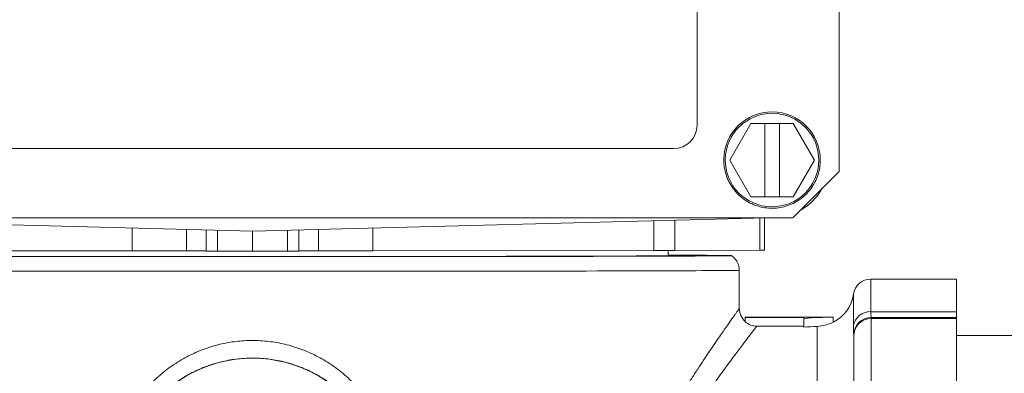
# Model space of a CAD drawing. Header units: inches. Extents: x 1 to 669, y 0 to 417.
# Tile 61 of 204: x 98.38 to 101.57, y 276.79 to 277.93. Entities that reach past the tile are written whole.
import ezdxf

# ---------------------------------------------------------------- set-up
doc = ezdxf.new("R2010")
doc.units = ezdxf.units.IN
doc.header["$LTSCALE"] = 12
doc.header["$MEASUREMENT"] = 0
doc.layers.get('0').update_dxf_attribs({"linetype": 'CONTINUOUS'})
doc.layers.add('X', color=1, linetype='CONTINUOUS')

# ---------------------------------------------------------------- blocks, each defined once
blk = doc.blocks.new('GASTRAIN')
at = {"layer": 'X', "lineweight": 0}
for p, q in [((66.2427, 290.148), (66.2427, 298.9675)), ((65.783, 290.2975), (65.783, 292.7789)), ((65.9574, 290.304), (65.8889, 290.1853)), ((65.8889, 290.1851), (65.9574, 290.3038)), ((65.9574, 290.304), (66.0944, 290.304)), ((65.9574, 290.3038), (65.9574, 290.304)), ((65.9574, 290.3038), (66.0022, 290.3038)), ((66.0022, 290.3039), (66.0497, 290.3039)), ((66.0022, 290.3038), (66.0022, 290.3039)), ((66.0022, 290.0665), (66.0022, 290.3038)), ((66.0497, 290.3039), (66.0497, 290.3038)), ((66.0497, 290.3038), (66.0944, 290.3038)), ((66.0497, 290.0665), (66.0497, 290.3038)), ((66.1629, 290.1853), (66.0944, 290.304)), ((66.0944, 290.3038), (66.0944, 290.304)), ((66.0944, 290.3038), (66.1629, 290.1851)), ((62.9802, 290.2227), (65.7083, 290.2227)), ((65.8698, 290.1854), (65.8698, 290.1854)), ((65.8889, 290.1853), (65.8889, 290.1851)), ((65.9574, 290.0665), (65.8889, 290.1851)), ((66.1629, 290.1851), (66.0944, 290.0665)), ((66.1629, 290.1851), (66.1629, 290.1853)), ((66.1821, 290.1854), (66.1821, 290.1854)), ((66.2427, 290.148), (66.0932, 289.9985)), ((66.0022, 290.0665), (65.9574, 290.0665)), ((66.0022, 290.0666), (66.0497, 290.0666)), ((66.0944, 290.0665), (66.0497, 290.0665)), ((62.5953, 289.9985), (66.0932, 289.9985)), ((64.3442, 289.9549), (62.6791, 289.9985)), ((66.0094, 289.9985), (64.3442, 289.9549)), ((65.6431, 289.9889), (65.6431, 289.892)), ((65.711, 289.9907), (65.711, 289.8921)), ((65.9868, 289.9979), (65.9868, 289.8931)), ((66.0018, 289.8932), (66.0018, 289.9983)), ((63.9547, 289.9651), (63.9547, 289.8915)), ((64.1307, 289.9605), (64.1307, 289.8914)), ((64.1948, 289.8908), (64.1948, 289.9588)), ((64.2312, 289.8908), (64.2312, 289.9579)), ((64.3442, 289.9549), (64.3442, 289.8907)), ((64.4573, 289.9579), (64.4573, 289.8908)), ((64.4937, 289.9588), (64.4937, 289.8908)), ((64.5578, 289.8914), (64.5578, 289.9605)), ((64.7338, 289.9651), (64.7338, 289.8915)), ((63.0454, 289.892), (63.9547, 289.8915)), ((64.2312, 289.8908), (64.3442, 289.8907)), ((64.3442, 289.8907), (64.4573, 289.8908)), ((64.7338, 289.8915), (65.6431, 289.892)), ((65.6896, 289.8758), (65.6896, 289.892)), ((65.711, 289.8921), (65.9868, 289.8931)), ((65.9199, 289.705), (65.9199, 289.8284)), ((66.3455, 289.7999), (66.3455, 289.6943)), ((66.3455, 289.7999), (66.6224, 289.7999)), ((66.6224, 289.6943), (66.6224, 289.7999)), ((66.2891, 289.7506), (66.2891, 289.649)), ((66.6224, 289.6943), (66.3455, 289.6943)), ((66.6224, 289.6943), (66.6224, 289.6752)), ((65.9389, 289.6759), (65.9389, 289.6765)), ((66.2212, 289.6765), (65.9389, 289.6765)), ((66.1288, 289.6759), (65.9389, 289.6759)), ((65.9389, 289.6759), (65.9389, 289.6615)), ((66.1288, 289.6759), (66.1288, 289.6725)), ((66.1288, 289.6725), (66.1288, 289.6439)), ((66.2237, 289.6765), (66.2237, 289.6601)), ((66.3471, 289.6752), (66.3471, 289.6754)), ((66.6224, 289.6752), (66.3471, 289.6752)), ((66.3471, 289.6722), (66.3471, 289.6752)), ((66.6224, 289.6722), (66.3471, 289.6722)), ((66.3471, 289.6722), (66.3471, 289.4344)), ((66.6224, 289.6752), (66.6224, 289.6722)), ((66.6224, 289.4344), (66.6224, 289.6722)), ((65.9765, 289.6474), (66.1288, 289.6474)), ((66.1715, 289.1665), (66.1715, 289.6467)), ((66.2901, 289.6183), (66.2901, 289.6185)), ((66.2901, 289.6153), (66.2901, 289.6183)), ((66.2901, 289.6153), (66.2901, 289.4345)), ((71.2204, 289.6172), (66.6224, 289.6172))]:
    blk.add_line(p, q, dxfattribs=at)
for centre, radius, start, end in [((66.3455, 289.7429), 0.057, 90, 172.2336), ((66.1715, 289.7667), 0.1187, 296.1039, 352.2336)]:
    blk.add_arc(centre, radius, start, end, dxfattribs=at)
at = {"layer": 'X', "lineweight": 0, "extrusion": (0, 0, -1)}
for centre, major_axis, ratio, start_param, end_param in [((66.0259, 290.1854), (-0.1561, 0), 0.999998, 0.011528, 3.141593), ((66.0259, 290.1854), (-0.1561, 0), 0.999998, 0.011681, 3.141593), ((66.0259, 290.1853), (-0.1514, 0), 0.999998, 0.011681, 6.294866), ((65.7083, 290.2975), (0.0747, 0), 0.999998, 0, 1.570796), ((66.0259, 290.1854), (-0.1561, 0), 0.999998, 0, 0.011681), ((66.0259, 290.1859), (-0.1869, 0), 0.999998, -2.627044, -2.085345), ((64.12, 289.8913), (0.0747, 0), 0.002092, -1.427449, 0), ((64.5685, 289.8913), (-0.0747, 0), 0.002092, 0, 1.427449), ((65.9769, 289.705), (-0.057, 0), 0.999998, -0.840942, 0.000148), ((66.3455, 289.642), (-0.057, 0), 0.919425, 0.13555, 1.570796), ((66.2237, 288.49), (0.8399, 0.8399), 0.99791, -0.86653, -0.786444), ((66.3471, 289.6185), (-0.057, 0), 0.999238, 0.000001, 1.570796), ((66.3471, 289.6183), (-0.057, 0), 0.999998, 0, 1.570796), ((66.3471, 289.6153), (-0.057, 0), 0.999998, 0, 1.570796)]:
    blk.add_ellipse(centre, major_axis=major_axis, ratio=ratio, start_param=start_param, end_param=end_param, dxfattribs=at)
at = {"layer": 'X', "lineweight": 0}
for centre, major_axis, ratio, start_param, end_param in [((64.3442, 289.8945), (1.4948, 0), 0.002092, -1.834426, -1.714144), ((64.2321, 289.8908), (-0.0374, 0), 0.002092, 0.000029, 1.544625), ((64.4564, 289.8908), (0.0374, 0), 0.002092, -1.544615, -0.000049), ((64.3442, 289.8945), (1.4948, 0), 0.002092, -1.427449, -1.307166), ((65.6139, 289.8922), (0.1121, 0), 0.002092, -1.307162, -0.523599), ((65.8897, 289.8932), (0.1121, 0), 0.002092, -0.523603, 0), ((64.3442, 289.8758), (-1.5502, 0), 0.002092, 0, 3.661556), ((64.3442, 289.8758), (-1.3453, 0), 0.002092, 0, 3.141593), ((64.3442, 289.8284), (-1.5757, 0), 0.002092, 0, 3.141593), ((66.1712, 289.745), (-0.1128, -0.0194), 0.855362, 1.427051, 1.902985), ((66.2237, 288.49), (-0.8399, 0.8399), 0.99791, -0.786444, -0.784352), ((66.2235, 287.339), (0.0049, 2.309), 0.707105, 0.03486, 0.06105), ((64.3442, 289.1165), (0.4271, 0), 0.999998, 0, 3.141593)]:
    blk.add_ellipse(centre, major_axis=major_axis, ratio=ratio, start_param=start_param, end_param=end_param, dxfattribs=at)
for points, knots in [([(66.1821, 290.1854), (66.1821, 290.1687), (66.1794, 290.152), (66.1689, 290.1204), (66.1611, 290.1055), (66.1412, 290.0787), (66.1291, 290.067), (66.1018, 290.0479), (66.0867, 290.0405), (66.0547, 290.031), (66.038, 290.0288), (66.0047, 290.0298), (65.9882, 290.0329), (65.9569, 290.0443), (65.9421, 290.0526), (65.916, 290.0732), (65.9046, 290.0857), (65.8863, 290.1135), (65.8794, 290.1289), (65.8716, 290.1581), (65.8698, 290.1717), (65.8698, 290.1854)], [3.141593, 3.141593, 3.141593, 3.141593, 3.461593, 3.461593, 3.781593, 3.781593, 4.101593, 4.101593, 4.421593, 4.421593, 4.741593, 4.741593, 5.061593, 5.061593, 5.381593, 5.381593, 5.701593, 5.701593, 6.021593, 6.021593, 6.283185, 6.283185, 6.283185, 6.283185]), ([(65.8945, 289.8758), (65.8991, 289.8728), (65.9033, 289.8689), (65.9106, 289.8602), (65.9136, 289.8551), (65.9181, 289.8441), (65.9194, 289.838), (65.9199, 289.8308), (65.9199, 289.8296), (65.9199, 289.8284)], [0, 0, 0, 0, 0.01687715, 0.01687715, 0.03430872, 0.03430872, 0.05248307, 0.05248307, 0.05614023, 0.05614023, 0.05614023, 0.05614023]), ([(66.3471, 289.6754), (66.3471, 289.6756), (66.347, 289.6759), (66.3469, 289.6765), (66.3469, 289.6767), (66.3468, 289.6773), (66.3467, 289.6777), (66.3465, 289.679), (66.3463, 289.6799), (66.3461, 289.6821), (66.3459, 289.6833), (66.3458, 289.685), (66.3458, 289.6853), (66.3457, 289.6868), (66.3456, 289.6879), (66.3455, 289.6908), (66.3455, 289.6925), (66.3455, 289.6943)], [0, 0, 0, 0, 0.1666667, 0.1666667, 0.2264126, 0.2264126, 0.3333333, 0.3333333, 0.5, 0.5, 0.6666667, 0.6666667, 0.708188, 0.708188, 0.8333333, 0.8333333, 0.9999914, 0.9999914, 0.9999914, 0.9999914]), ([(65.9389, 289.6615), (65.9441, 289.657), (65.95, 289.6534), (65.9628, 289.6486), (65.9696, 289.6474), (65.9765, 289.6474)], [0, 0, 0, 0, 0.0521977, 0.0521977, 0.1043936, 0.1043936, 0.1043936, 0.1043936])]:
    blk.add_open_spline(points, degree=3, knots=knots, dxfattribs=at)
for points in [[(65.6965, 289.3679), (65.7046, 289.3814), (65.7206, 289.4074), (65.7435, 289.4438), (65.7651, 289.4776), (65.7854, 289.5088), (65.8044, 289.5374), (65.8219, 289.5635), (65.8379, 289.5871), (65.8525, 289.6084), (65.8656, 289.6273), (65.8772, 289.644), (65.8874, 289.6586), (65.8962, 289.6711), (65.9036, 289.6816), (65.9096, 289.6902), (65.9143, 289.6967), (65.9176, 289.7014), (65.9195, 289.7043), (65.9199, 289.7049), (65.9199, 289.705)], [(65.7454, 289.3267), (65.7539, 289.3397), (65.7707, 289.3648), (65.7946, 289.4), (65.8173, 289.4325), (65.8386, 289.4625), (65.8584, 289.49), (65.8767, 289.515), (65.8933, 289.5376), (65.9085, 289.5578), (65.922, 289.5759), (65.934, 289.5918), (65.9445, 289.6056), (65.9535, 289.6173), (65.9611, 289.6272), (65.9671, 289.6351), (65.9717, 289.6411), (65.9749, 289.6453), (65.9761, 289.6469), (65.9765, 289.6474)], [(66.2901, 289.6185), (66.2901, 289.6196), (66.29, 289.6222), (66.2897, 289.6273), (66.2894, 289.6334), (66.2891, 289.6406), (66.2891, 289.6461), (66.2891, 289.649)], [(64.8115, 289.1171), (64.8115, 289.1264), (64.8109, 289.1451), (64.8086, 289.1733), (64.8046, 289.2014), (64.799, 289.2294), (64.7918, 289.2571), (64.783, 289.2844), (64.7726, 289.3111), (64.7606, 289.3373), (64.7471, 289.3628), (64.7322, 289.3874), (64.7158, 289.411), (64.698, 289.4336), (64.6791, 289.4551), (64.6589, 289.4752), (64.6378, 289.494), (64.6156, 289.5114), (64.5927, 289.5273), (64.569, 289.5417), (64.5446, 289.5546), (64.5198, 289.5659), (64.4945, 289.5756), (64.4688, 289.5838), (64.4429, 289.5904), (64.4167, 289.5955), (64.3904, 289.5989), (64.3639, 289.6009), (64.3375, 289.6013), (64.311, 289.6001), (64.2847, 289.5974), (64.2584, 289.5931), (64.2323, 289.5872), (64.2065, 289.5798), (64.1811, 289.5709), (64.156, 289.5603), (64.1314, 289.5482), (64.1074, 289.5346), (64.0841, 289.5194), (64.0615, 289.5027), (64.0398, 289.4846), (64.0192, 289.4651), (63.9996, 289.4443), (63.9813, 289.4223), (63.9642, 289.3991), (63.9486, 289.375), (63.9344, 289.35), (63.926, 289.3329), (63.922, 289.3243)], [(64.7714, 289.117), (64.7714, 289.1254), (64.7709, 289.1423), (64.7686, 289.1676), (64.7648, 289.1929), (64.7595, 289.218), (64.7527, 289.243), (64.7443, 289.2675), (64.7343, 289.2917), (64.7228, 289.3154), (64.7098, 289.3384), (64.6953, 289.3607), (64.6795, 289.3821), (64.6622, 289.4025), (64.6437, 289.4219), (64.624, 289.44), (64.6033, 289.4569), (64.5816, 289.4723), (64.5591, 289.4863), (64.5359, 289.4989), (64.5121, 289.5099), (64.4878, 289.5194), (64.4631, 289.5274), (64.438, 289.5338), (64.4127, 289.5387), (64.3873, 289.5421), (64.3617, 289.5439), (64.3361, 289.5441), (64.3105, 289.5429), (64.2849, 289.5401), (64.2596, 289.5358), (64.2344, 289.5299), (64.2095, 289.5225), (64.185, 289.5135), (64.161, 289.503), (64.1375, 289.491), (64.1147, 289.4775), (64.0927, 289.4625), (64.0716, 289.4461), (64.0515, 289.4284), (64.0326, 289.4094), (64.0149, 289.3893), (63.9985, 289.3682), (63.9835, 289.3461), (63.9699, 289.3233), (63.9619, 289.3077), (63.9582, 289.2998)]]:
    blk.add_open_spline(points, degree=3, dxfattribs=at)

msp = doc.modelspace()

# ---------------------------------------------------------------- block references
msp.add_blockref('GASTRAIN', (34.78985, -12.70915))

doc.saveas('drawing.dxf')
